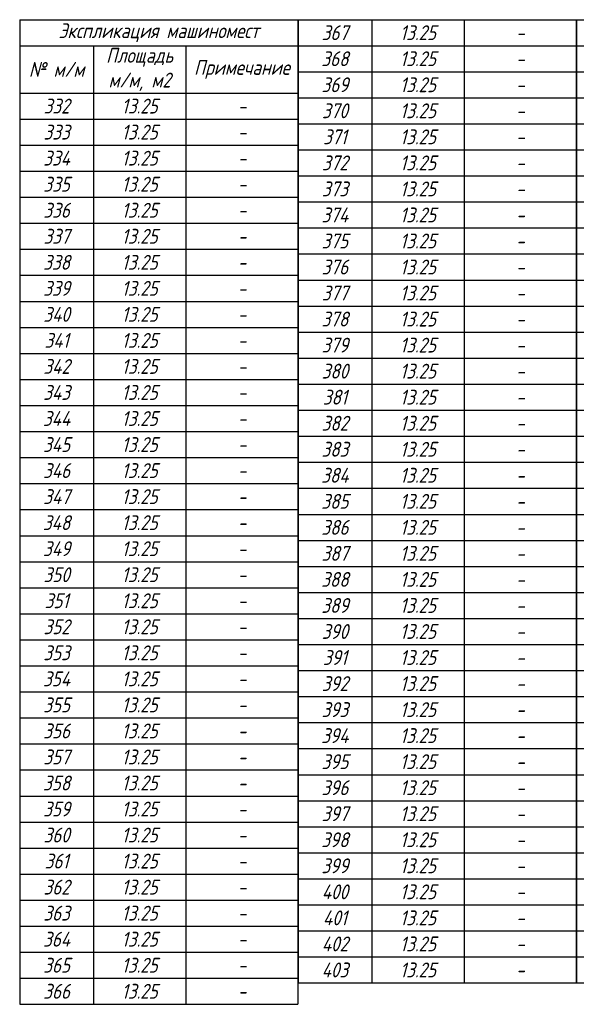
# Model space of a CAD drawing. Header units: millimetres. Extents: x -101680 to 202195, y -83169 to 147969.
# Tile 2 of 256: x -101680 to -90434, y 30836 to 50729. Entities that reach past the tile are written whole.
import ezdxf

# ---------------------------------------------------------------- set-up
doc = ezdxf.new("R2010")
doc.units = ezdxf.units.MM
doc.styles.add('Надписи', font='simplex8.shx', dxfattribs={"width": 0.8, "oblique": 15})

# ---------------------------------------------------------------- blocks, each defined once
blk = doc.blocks.new('*T3370')
at = {"layer": 'Defpoints', "color": 0, "linetype": 'ByBlock', "lineweight": -2, "transparency": 16777216}
for p, q in [((0, 0), (5623, 0)), ((0, 0), (0, -19893)), ((5623, 0), (5623, -19893)), ((5624, 0), (11246, 0)), ((5624, 0), (5624, -19462)), ((7113, 0), (7113, -19462)), ((8980, 0), (8980, -19462)), ((11246, 0), (11246, -19462)), ((11247, 0), (16870, 0)), ((11247, 0), (11247, -19462)), ((12736, 0), (12736, -19462)), ((14604, 0), (14604, -19462)), ((16870, 0), (16870, -19462)), ((16871, 0), (22493, 0)), ((16871, 0), (16871, -19462)), ((18360, 0), (18360, -19462)), ((20227, 0), (20227, -19462)), ((22493, 0), (22493, -19462)), ((22494, 0), (28117, 0)), ((22494, 0), (22494, -19462)), ((23983, 0), (23983, -19462)), ((25851, 0), (25851, -19462)), ((28117, 0), (28117, -19462)), ((28118, 0), (33740, 0)), ((28118, 0), (28118, -19462)), ((29607, 0), (29607, -19462)), ((31474, 0), (31474, -19462)), ((33740, 0), (33740, -19462)), ((33741, 0), (39364, 0)), ((33741, 0), (33741, -19462)), ((35231, 0), (35231, -19462)), ((37098, 0), (37098, -19462)), ((39364, 0), (39364, -19462)), ((39365, 0), (44987, 0)), ((39365, 0), (39365, -18410)), ((40854, 0), (40854, -18410)), ((42722, 0), (42722, -18410)), ((44987, 0), (44987, -18410)), ((0, -526), (5623, -526)), ((1489, -526), (1489, -19893)), ((3357, -526), (3357, -19893)), ((5624, -526), (11246, -526)), ((11247, -526), (16870, -526)), ((16871, -526), (22493, -526)), ((22494, -526), (28117, -526)), ((28118, -526), (33740, -526)), ((33741, -526), (39364, -526)), ((39365, -526), (44987, -526)), ((5624, -1052), (11246, -1052)), ((11247, -1052), (16870, -1052)), ((16871, -1052), (22493, -1052)), ((22494, -1052), (28117, -1052)), ((28118, -1052), (33740, -1052)), ((33741, -1052), (39364, -1052)), ((39365, -1052), (44987, -1052)), ((0, -1483), (5623, -1483)), ((5624, -1578), (11246, -1578)), ((11247, -1578), (16870, -1578)), ((16871, -1578), (22493, -1578)), ((22494, -1578), (28117, -1578)), ((28118, -1578), (33740, -1578)), ((33741, -1578), (39364, -1578)), ((39365, -1578), (44987, -1578)), ((0, -2009), (5623, -2009)), ((5624, -2104), (11246, -2104)), ((11247, -2104), (16870, -2104)), ((16871, -2104), (22493, -2104)), ((22494, -2104), (28117, -2104)), ((28118, -2104), (33740, -2104)), ((33741, -2104), (39364, -2104)), ((39365, -2104), (44987, -2104)), ((0, -2535), (5623, -2535)), ((5624, -2630), (11246, -2630)), ((11247, -2630), (16870, -2630)), ((16871, -2630), (22493, -2630)), ((22494, -2630), (28117, -2630)), ((28118, -2630), (33740, -2630)), ((33741, -2630), (39364, -2630)), ((39365, -2630), (44987, -2630)), ((0, -3061), (5623, -3061)), ((5624, -3156), (11246, -3156)), ((11247, -3156), (16870, -3156)), ((16871, -3156), (22493, -3156)), ((22494, -3156), (28117, -3156)), ((28118, -3156), (33740, -3156)), ((33741, -3156), (39364, -3156)), ((39365, -3156), (44987, -3156)), ((0, -3587), (5623, -3587)), ((5624, -3682), (11246, -3682)), ((11247, -3682), (16870, -3682)), ((16871, -3682), (22493, -3682)), ((22494, -3682), (28117, -3682)), ((28118, -3682), (33740, -3682)), ((33741, -3682), (39364, -3682)), ((39365, -3682), (44987, -3682)), ((0, -4113), (5623, -4113)), ((5624, -4208), (11246, -4208)), ((11247, -4208), (16870, -4208)), ((16871, -4208), (22493, -4208)), ((22494, -4208), (28117, -4208)), ((28118, -4208), (33740, -4208)), ((33741, -4208), (39364, -4208)), ((39365, -4208), (44987, -4208)), ((0, -4639), (5623, -4639)), ((5624, -4734), (11246, -4734)), ((11247, -4734), (16870, -4734)), ((16871, -4734), (22493, -4734)), ((22494, -4734), (28117, -4734)), ((28118, -4734), (33740, -4734)), ((33741, -4734), (39364, -4734)), ((39365, -4734), (44987, -4734)), ((0, -5165), (5623, -5165)), ((5624, -5260), (11246, -5260)), ((11247, -5260), (16870, -5260)), ((16871, -5260), (22493, -5260)), ((22494, -5260), (28117, -5260)), ((28118, -5260), (33740, -5260)), ((33741, -5260), (39364, -5260)), ((39365, -5260), (44987, -5260)), ((0, -5691), (5623, -5691)), ((5624, -5786), (11246, -5786)), ((11247, -5786), (16870, -5786)), ((16871, -5786), (22493, -5786)), ((22494, -5786), (28117, -5786)), ((28118, -5786), (33740, -5786)), ((33741, -5786), (39364, -5786)), ((39365, -5786), (44987, -5786)), ((0, -6217), (5623, -6217)), ((5624, -6312), (11246, -6312)), ((11247, -6312), (16870, -6312)), ((16871, -6312), (22493, -6312)), ((22494, -6312), (28117, -6312)), ((28118, -6312), (33740, -6312)), ((33741, -6312), (39364, -6312)), ((39365, -6312), (44987, -6312)), ((0, -6743), (5623, -6743)), ((5624, -6838), (11246, -6838)), ((11247, -6838), (16870, -6838)), ((16871, -6838), (22493, -6838)), ((22494, -6838), (28117, -6838)), ((28118, -6838), (33740, -6838)), ((33741, -6838), (39364, -6838)), ((39365, -6838), (44987, -6838)), ((0, -7269), (5623, -7269)), ((5624, -7364), (11246, -7364)), ((11247, -7364), (16870, -7364)), ((16871, -7364), (22493, -7364)), ((22494, -7364), (28117, -7364)), ((28118, -7364), (33740, -7364)), ((33741, -7364), (39364, -7364)), ((39365, -7364), (44987, -7364)), ((0, -7795), (5623, -7795)), ((5624, -7890), (11246, -7890)), ((11247, -7890), (16870, -7890)), ((16871, -7890), (22493, -7890)), ((22494, -7890), (28117, -7890)), ((28118, -7890), (33740, -7890)), ((33741, -7890), (39364, -7890)), ((39365, -7890), (44987, -7890)), ((0, -8321), (5623, -8321)), ((5624, -8416), (11246, -8416)), ((11247, -8416), (16870, -8416)), ((16871, -8416), (22493, -8416)), ((22494, -8416), (28117, -8416)), ((28118, -8416), (33740, -8416)), ((33741, -8416), (39364, -8416)), ((39365, -8416), (44987, -8416)), ((0, -8847), (5623, -8847)), ((5624, -8942), (11246, -8942)), ((11247, -8942), (16870, -8942)), ((16871, -8942), (22493, -8942)), ((22494, -8942), (28117, -8942)), ((28118, -8942), (33740, -8942)), ((33741, -8942), (39364, -8942)), ((39365, -8942), (44987, -8942)), ((0, -9373), (5623, -9373)), ((5624, -9468), (11246, -9468)), ((11247, -9468), (16870, -9468)), ((16871, -9468), (22493, -9468)), ((22494, -9468), (28117, -9468)), ((28118, -9468), (33740, -9468)), ((33741, -9468), (39364, -9468)), ((39365, -9468), (44987, -9468)), ((0, -9899), (5623, -9899)), ((5624, -9994), (11246, -9994)), ((11247, -9994), (16870, -9994)), ((16871, -9994), (22493, -9994)), ((22494, -9994), (28117, -9994)), ((28118, -9994), (33740, -9994)), ((33741, -9994), (39364, -9994)), ((39365, -9994), (44987, -9994)), ((0, -10425), (5623, -10425)), ((5624, -10520), (11246, -10520)), ((11247, -10520), (16870, -10520)), ((16871, -10520), (22493, -10520)), ((22494, -10520), (28117, -10520)), ((28118, -10520), (33740, -10520)), ((33741, -10520), (39364, -10520)), ((39365, -10520), (44987, -10520)), ((0, -10951), (5623, -10951)), ((5624, -11046), (11246, -11046)), ((11247, -11046), (16870, -11046)), ((16871, -11046), (22493, -11046)), ((22494, -11046), (28117, -11046)), ((28118, -11046), (33740, -11046)), ((33741, -11046), (39364, -11046)), ((39365, -11046), (44987, -11046)), ((0, -11477), (5623, -11477)), ((5624, -11572), (11246, -11572)), ((11247, -11572), (16870, -11572)), ((16871, -11572), (22493, -11572)), ((22494, -11572), (28117, -11572)), ((28118, -11572), (33740, -11572)), ((33741, -11572), (39364, -11572)), ((39365, -11572), (44987, -11572)), ((0, -12003), (5623, -12003)), ((5624, -12098), (11246, -12098)), ((11247, -12098), (16870, -12098)), ((16871, -12098), (22493, -12098)), ((22494, -12098), (28117, -12098)), ((28118, -12098), (33740, -12098)), ((33741, -12098), (39364, -12098)), ((39365, -12098), (44987, -12098)), ((0, -12529), (5623, -12529)), ((5624, -12624), (11246, -12624)), ((11247, -12624), (16870, -12624)), ((16871, -12624), (22493, -12624)), ((22494, -12624), (28117, -12624)), ((28118, -12624), (33740, -12624)), ((33741, -12624), (39364, -12624)), ((39365, -12624), (44987, -12624)), ((0, -13055), (5623, -13055)), ((5624, -13150), (11246, -13150)), ((11247, -13150), (16870, -13150)), ((16871, -13150), (22493, -13150)), ((22494, -13150), (28117, -13150)), ((28118, -13150), (33740, -13150)), ((33741, -13150), (39364, -13150)), ((39365, -13150), (44987, -13150)), ((0, -13581), (5623, -13581)), ((5624, -13676), (11246, -13676)), ((11247, -13676), (16870, -13676)), ((16871, -13676), (22493, -13676)), ((22494, -13676), (28117, -13676)), ((28118, -13676), (33740, -13676)), ((33741, -13676), (39364, -13676)), ((39365, -13676), (44987, -13676)), ((0, -14107), (5623, -14107)), ((5624, -14202), (11246, -14202)), ((11247, -14202), (16870, -14202)), ((16871, -14202), (22493, -14202)), ((22494, -14202), (28117, -14202)), ((28118, -14202), (33740, -14202)), ((33741, -14202), (39364, -14202)), ((39365, -14202), (44987, -14202)), ((0, -14633), (5623, -14633)), ((5624, -14728), (11246, -14728)), ((11247, -14728), (16870, -14728)), ((16871, -14728), (22493, -14728)), ((22494, -14728), (28117, -14728)), ((28118, -14728), (33740, -14728)), ((33741, -14728), (39364, -14728)), ((39365, -14728), (44987, -14728)), ((0, -15159), (5623, -15159)), ((5624, -15254), (11246, -15254)), ((11247, -15254), (16870, -15254)), ((16871, -15254), (22493, -15254)), ((22494, -15254), (28117, -15254)), ((28118, -15254), (33740, -15254)), ((33741, -15254), (39364, -15254)), ((39365, -15254), (44987, -15254)), ((0, -15685), (5623, -15685)), ((5624, -15780), (11246, -15780)), ((11247, -15780), (16870, -15780)), ((16871, -15780), (22493, -15780)), ((22494, -15780), (28117, -15780)), ((28118, -15780), (33740, -15780)), ((33741, -15780), (39364, -15780)), ((39365, -15780), (44987, -15780)), ((0, -16211), (5623, -16211)), ((5624, -16306), (11246, -16306)), ((11247, -16306), (16870, -16306)), ((16871, -16306), (22493, -16306)), ((22494, -16306), (28117, -16306)), ((28118, -16306), (33740, -16306)), ((33741, -16306), (39364, -16306)), ((39365, -16306), (44987, -16306)), ((0, -16737), (5623, -16737)), ((5624, -16832), (11246, -16832)), ((11247, -16832), (16870, -16832)), ((16871, -16832), (22493, -16832)), ((22494, -16832), (28117, -16832)), ((28118, -16832), (33740, -16832)), ((33741, -16832), (39364, -16832)), ((39365, -16832), (44987, -16832)), ((0, -17263), (5623, -17263)), ((5624, -17358), (11246, -17358)), ((11247, -17358), (16870, -17358)), ((16871, -17358), (22493, -17358)), ((22494, -17358), (28117, -17358)), ((28118, -17358), (33740, -17358)), ((33741, -17358), (39364, -17358)), ((39365, -17358), (44987, -17358)), ((0, -17789), (5623, -17789)), ((5624, -17884), (11246, -17884)), ((11247, -17884), (16870, -17884)), ((16871, -17884), (22493, -17884)), ((22494, -17884), (28117, -17884)), ((28118, -17884), (33740, -17884)), ((33741, -17884), (39364, -17884)), ((39365, -17884), (44987, -17884)), ((0, -18315), (5623, -18315)), ((5624, -18410), (11246, -18410)), ((11247, -18410), (16870, -18410)), ((16871, -18410), (22493, -18410)), ((22494, -18410), (28117, -18410)), ((28118, -18410), (33740, -18410)), ((33741, -18410), (39364, -18410)), ((39365, -18410), (44987, -18410)), ((0, -18841), (5623, -18841)), ((5624, -18936), (11246, -18936)), ((11247, -18936), (16870, -18936)), ((16871, -18936), (22493, -18936)), ((22494, -18936), (28117, -18936)), ((28118, -18936), (33740, -18936)), ((33741, -18936), (39364, -18936)), ((0, -19367), (5623, -19367)), ((5624, -19462), (11246, -19462)), ((11247, -19462), (16870, -19462)), ((16871, -19462), (22493, -19462)), ((22494, -19462), (28117, -19462)), ((28118, -19462), (33740, -19462)), ((33741, -19462), (39364, -19462)), ((0, -19893), (5623, -19893))]:
    blk.add_line(p, q, dxfattribs=at)
at = {"layer": 'Defpoints', "color": 0, "transparency": 16777216, "char_height": 300, "attachment_point": 5, "style": 'Надписи'}
for s, insert, width in [('Экспликация машиномест', (2811, -263), 5622.44), ('367', (6368, -263), 1489.14), ('13.25', (8047, -263), 1867.33), ('404', (11992, -263), 1489.14), ('13.25', (13670, -263), 1867.33), ('441', (17615, -263), 1489.14), ('13.25', (19294, -263), 1867.33), ('478', (23239, -263), 1489.14), ('13.25', (24917, -263), 1867.33), ('515', (28862, -263), 1489.14), ('13.25', (30541, -263), 1867.33), ('552', (34486, -263), 1489.14), ('13.25', (36164, -263), 1867.33), ('589', (40109, -263), 1489.14), ('13.25', (41788, -263), 1867.33), ('-', (10113, -263), 2265.72), ('-', (15737, -263), 2265.72), ('-', (21360, -263), 2265.72), ('-', (26984, -263), 2265.72), ('-', (32607, -263), 2265.72), ('-', (38231, -263), 2265.72), ('-', (43854, -263), 2265.72), ('Площадь м/м, м2', (2423, -1005), 1867.33), ('368', (6368, -789), 1489.14), ('13.25', (8047, -789), 1867.33), ('405', (11992, -789), 1489.14), ('13.25', (13670, -789), 1867.33), ('442', (17615, -789), 1489.14), ('13.25', (19294, -789), 1867.33), ('479', (23239, -789), 1489.14), ('13.25', (24917, -789), 1867.33), ('516', (28862, -789), 1489.14), ('13.25', (30541, -789), 1867.33), ('553', (34486, -789), 1489.14), ('13.25', (36164, -789), 1867.33), ('590', (40109, -789), 1489.14), ('13.25', (41788, -789), 1867.33), ('№ м/м', (745, -1005), 1489.14), ('-', (10113, -789), 2265.72), ('-', (15737, -789), 2265.72), ('-', (21360, -789), 2265.72), ('-', (26984, -789), 2265.72), ('-', (32607, -789), 2265.72), ('-', (38231, -789), 2265.72), ('-', (43854, -789), 2265.72), ('Примечание', (4490, -1005), 2265.72), ('369', (6368, -1315), 1489.14), ('13.25', (8047, -1315), 1867.33), ('406', (11992, -1315), 1489.14), ('13.25', (13670, -1315), 1867.33), ('443', (17615, -1315), 1489.14), ('13.25', (19294, -1315), 1867.33), ('480', (23239, -1315), 1489.14), ('13.25', (24917, -1315), 1867.33), ('517', (28862, -1315), 1489.14), ('13.25', (30541, -1315), 1867.33), ('554', (34486, -1315), 1489.14), ('13.25', (36164, -1315), 1867.33), ('591', (40109, -1315), 1489.14), ('13.25', (41788, -1315), 1867.33), ('-', (10113, -1315), 2265.72), ('-', (15737, -1315), 2265.72), ('-', (21360, -1315), 2265.72), ('-', (26984, -1315), 2265.72), ('-', (32607, -1315), 2265.72), ('-', (38231, -1315), 2265.72), ('-', (43854, -1315), 2265.72), ('332', (745, -1746), 1489.14), ('13.25', (2423, -1746), 1867.33), ('-', (4490, -1746), 2265.72), ('370', (6368, -1841), 1489.14), ('13.25', (8047, -1841), 1867.33), ('407', (11992, -1841), 1489.14), ('13.25', (13670, -1841), 1867.33), ('444', (17615, -1841), 1489.14), ('13.25', (19294, -1841), 1867.33), ('481', (23239, -1841), 1489.14), ('13.25', (24917, -1841), 1867.33), ('518', (28862, -1841), 1489.14), ('13.25', (30541, -1841), 1867.33), ('555', (34486, -1841), 1489.14), ('13.25', (36164, -1841), 1867.33), ('592', (40109, -1841), 1489.14), ('13.25', (41788, -1841), 1867.33), ('-', (10113, -1841), 2265.72), ('-', (15737, -1841), 2265.72), ('-', (21360, -1841), 2265.72), ('-', (26984, -1841), 2265.72), ('-', (32607, -1841), 2265.72), ('-', (38231, -1841), 2265.72), ('-', (43854, -1841), 2265.72), ('333', (745, -2272), 1489.14), ('13.25', (2423, -2272), 1867.33), ('371', (6368, -2367), 1489.14), ('13.25', (8047, -2367), 1867.33), ('408', (11992, -2367), 1489.14), ('13.25', (13670, -2367), 1867.33), ('445', (17615, -2367), 1489.14), ('13.25', (19294, -2367), 1867.33), ('482', (23239, -2367), 1489.14), ('13.25', (24917, -2367), 1867.33), ('519', (28862, -2367), 1489.14), ('13.25', (30541, -2367), 1867.33), ('556', (34486, -2367), 1489.14), ('13.25', (36164, -2367), 1867.33), ('593', (40109, -2367), 1489.14), ('13.25', (41788, -2367), 1867.33), ('-', (4490, -2272), 2265.72), ('-', (10113, -2367), 2265.72), ('-', (15737, -2367), 2265.72), ('-', (21360, -2367), 2265.72), ('-', (26984, -2367), 2265.72), ('-', (32607, -2367), 2265.72), ('-', (38231, -2367), 2265.72), ('-', (43854, -2367), 2265.72), ('334', (745, -2798), 1489.14), ('13.25', (2423, -2798), 1867.33), ('-', (4490, -2798), 2265.72), ('372', (6368, -2893), 1489.14), ('13.25', (8047, -2893), 1867.33), ('409', (11992, -2893), 1489.14), ('13.25', (13670, -2893), 1867.33), ('446', (17615, -2893), 1489.14), ('13.25', (19294, -2893), 1867.33), ('483', (23239, -2893), 1489.14), ('13.25', (24917, -2893), 1867.33), ('520', (28862, -2893), 1489.14), ('13.25', (30541, -2893), 1867.33), ('557', (34486, -2893), 1489.14), ('13.25', (36164, -2893), 1867.33), ('594', (40109, -2893), 1489.14), ('13.25', (41788, -2893), 1867.33), ('-', (10113, -2893), 2265.72), ('-', (15737, -2893), 2265.72), ('-', (21360, -2893), 2265.72), ('-', (26984, -2893), 2265.72), ('-', (32607, -2893), 2265.72), ('-', (38231, -2893), 2265.72), ('-', (43854, -2893), 2265.72), ('335', (745, -3324), 1489.14), ('13.25', (2423, -3324), 1867.33), ('-', (4490, -3324), 2265.72), ('373', (6368, -3419), 1489.14), ('13.25', (8047, -3419), 1867.33), ('410', (11992, -3419), 1489.14), ('13.25', (13670, -3419), 1867.33), ('447', (17615, -3419), 1489.14), ('13.25', (19294, -3419), 1867.33), ('484', (23239, -3419), 1489.14), ('13.25', (24917, -3419), 1867.33), ('521', (28862, -3419), 1489.14), ('13.25', (30541, -3419), 1867.33), ('558', (34486, -3419), 1489.14), ('13.25', (36164, -3419), 1867.33), ('595', (40109, -3419), 1489.14), ('13.25', (41788, -3419), 1867.33), ('-', (10113, -3419), 2265.72), ('-', (15737, -3419), 2265.72), ('-', (21360, -3419), 2265.72), ('-', (26984, -3419), 2265.72), ('-', (32607, -3419), 2265.72), ('-', (38231, -3419), 2265.72), ('-', (43854, -3419), 2265.72), ('336', (745, -3850), 1489.14), ('13.25', (2423, -3850), 1867.33), ('374', (6368, -3945), 1489.14), ('13.25', (8047, -3945), 1867.33), ('411', (11992, -3945), 1489.14), ('13.25', (13670, -3945), 1867.33), ('448', (17615, -3945), 1489.14), ('13.25', (19294, -3945), 1867.33), ('485', (23239, -3945), 1489.14), ('13.25', (24917, -3945), 1867.33), ('522', (28862, -3945), 1489.14), ('13.25', (30541, -3945), 1867.33), ('559', (34486, -3945), 1489.14), ('13.25', (36164, -3945), 1867.33), ('596', (40109, -3945), 1489.14), ('13.25', (41788, -3945), 1867.33), ('-', (4490, -3850), 2265.72), ('-', (10113, -3945), 2265.72), ('-', (15737, -3945), 2265.72), ('-', (21360, -3945), 2265.72), ('-', (26984, -3945), 2265.72), ('-', (32607, -3945), 2265.72), ('-', (38231, -3945), 2265.72), ('-', (43854, -3945), 2265.72), ('337', (745, -4376), 1489.14), ('13.25', (2423, -4376), 1867.33), ('-', (4490, -4376), 2265.72), ('375', (6368, -4471), 1489.14), ('13.25', (8047, -4471), 1867.33), ('412', (11992, -4471), 1489.14), ('13.25', (13670, -4471), 1867.33), ('449', (17615, -4471), 1489.14), ('13.25', (19294, -4471), 1867.33), ('486', (23239, -4471), 1489.14), ('13.25', (24917, -4471), 1867.33), ('523', (28862, -4471), 1489.14), ('13.25', (30541, -4471), 1867.33), ('560', (34486, -4471), 1489.14), ('13.25', (36164, -4471), 1867.33), ('597', (40109, -4471), 1489.14), ('13.25', (41788, -4471), 1867.33), ('-', (10113, -4471), 2265.72), ('-', (15737, -4471), 2265.72), ('-', (21360, -4471), 2265.72), ('-', (26984, -4471), 2265.72), ('-', (32607, -4471), 2265.72), ('-', (38231, -4471), 2265.72), ('-', (43854, -4471), 2265.72), ('338', (745, -4902), 1489.14), ('13.25', (2423, -4902), 1867.33), ('-', (4490, -4902), 2265.72), ('376', (6368, -4997), 1489.14), ('13.25', (8047, -4997), 1867.33), ('413', (11992, -4997), 1489.14), ('13.25', (13670, -4997), 1867.33), ('450', (17615, -4997), 1489.14), ('13.25', (19294, -4997), 1867.33), ('487', (23239, -4997), 1489.14), ('13.25', (24917, -4997), 1867.33), ('524', (28862, -4997), 1489.14), ('13.25', (30541, -4997), 1867.33), ('561', (34486, -4997), 1489.14), ('13.25', (36164, -4997), 1867.33), ('598', (40109, -4997), 1489.14), ('13.25', (41788, -4997), 1867.33), ('-', (10113, -4997), 2265.72), ('-', (15737, -4997), 2265.72), ('-', (21360, -4997), 2265.72), ('-', (26984, -4997), 2265.72), ('-', (32607, -4997), 2265.72), ('-', (38231, -4997), 2265.72), ('-', (43854, -4997), 2265.72), ('339', (745, -5428), 1489.14), ('13.25', (2423, -5428), 1867.33), ('377', (6368, -5523), 1489.14), ('13.25', (8047, -5523), 1867.33), ('414', (11992, -5523), 1489.14), ('13.25', (13670, -5523), 1867.33), ('451', (17615, -5523), 1489.14), ('13.25', (19294, -5523), 1867.33), ('488', (23239, -5523), 1489.14), ('13.25', (24917, -5523), 1867.33), ('525', (28862, -5523), 1489.14), ('13.25', (30541, -5523), 1867.33), ('562', (34486, -5523), 1489.14), ('13.25', (36164, -5523), 1867.33), ('599', (40109, -5523), 1489.14), ('13.25', (41788, -5523), 1867.33), ('-', (4490, -5428), 2265.72), ('-', (10113, -5523), 2265.72), ('-', (15737, -5523), 2265.72), ('-', (21360, -5523), 2265.72), ('-', (26984, -5523), 2265.72), ('-', (32607, -5523), 2265.72), ('-', (38231, -5523), 2265.72), ('-', (43854, -5523), 2265.72), ('340', (745, -5954), 1489.14), ('13.25', (2423, -5954), 1867.33), ('-', (4490, -5954), 2265.72), ('378', (6368, -6049), 1489.14), ('13.25', (8047, -6049), 1867.33), ('415', (11992, -6049), 1489.14), ('13.25', (13670, -6049), 1867.33), ('452', (17615, -6049), 1489.14), ('13.25', (19294, -6049), 1867.33), ('489', (23239, -6049), 1489.14), ('13.25', (24917, -6049), 1867.33), ('526', (28862, -6049), 1489.14), ('13.25', (30541, -6049), 1867.33), ('563', (34486, -6049), 1489.14), ('13.25', (36164, -6049), 1867.33), ('600', (40109, -6049), 1489.14), ('13.25', (41788, -6049), 1867.33), ('-', (10113, -6049), 2265.72), ('-', (15737, -6049), 2265.72), ('-', (21360, -6049), 2265.72), ('-', (26984, -6049), 2265.72), ('-', (32607, -6049), 2265.72), ('-', (38231, -6049), 2265.72), ('-', (43854, -6049), 2265.72), ('341', (745, -6480), 1489.14), ('13.25', (2423, -6480), 1867.33), ('-', (4490, -6480), 2265.72), ('379', (6368, -6575), 1489.14), ('13.25', (8047, -6575), 1867.33), ('-', (10113, -6575), 2265.72), ('416', (11992, -6575), 1489.14), ('13.25', (13670, -6575), 1867.33), ('-', (15737, -6575), 2265.72), ('453', (17615, -6575), 1489.14), ('13.25', (19294, -6575), 1867.33), ('-', (21360, -6575), 2265.72), ('490', (23239, -6575), 1489.14), ('13.25', (24917, -6575), 1867.33), ('-', (26984, -6575), 2265.72), ('527', (28862, -6575), 1489.14), ('13.25', (30541, -6575), 1867.33), ('-', (32607, -6575), 2265.72), ('564', (34486, -6575), 1489.14), ('13.25', (36164, -6575), 1867.33), ('-', (38231, -6575), 2265.72), ('601', (40109, -6575), 1489.14), ('13.25', (41788, -6575), 1867.33), ('-', (43854, -6575), 2265.72), ('342', (745, -7006), 1489.14), ('13.25', (2423, -7006), 1867.33), ('380', (6368, -7101), 1489.14), ('13.25', (8047, -7101), 1867.33), ('417', (11992, -7101), 1489.14), ('13.25', (13670, -7101), 1867.33), ('454', (17615, -7101), 1489.14), ('13.25', (19294, -7101), 1867.33), ('491', (23239, -7101), 1489.14), ('13.25', (24917, -7101), 1867.33), ('528', (28862, -7101), 1489.14), ('13.25', (30541, -7101), 1867.33), ('565', (34486, -7101), 1489.14), ('13.25', (36164, -7101), 1867.33), ('602', (40109, -7101), 1489.14), ('13.25', (41788, -7101), 1867.33), ('-', (4490, -7006), 2265.72), ('-', (10113, -7101), 2265.72), ('-', (15737, -7101), 2265.72), ('-', (21360, -7101), 2265.72), ('-', (26984, -7101), 2265.72), ('-', (32607, -7101), 2265.72), ('-', (38231, -7101), 2265.72), ('-', (43854, -7101), 2265.72), ('343', (745, -7532), 1489.14), ('13.25', (2423, -7532), 1867.33), ('-', (4490, -7532), 2265.72), ('381', (6368, -7627), 1489.14), ('13.25', (8047, -7627), 1867.33), ('418', (11992, -7627), 1489.14), ('13.25', (13670, -7627), 1867.33), ('455', (17615, -7627), 1489.14), ('13.25', (19294, -7627), 1867.33), ('492', (23239, -7627), 1489.14), ('13.25', (24917, -7627), 1867.33), ('529', (28862, -7627), 1489.14), ('13.25', (30541, -7627), 1867.33), ('566', (34486, -7627), 1489.14), ('13.25', (36164, -7627), 1867.33), ('603', (40109, -7627), 1489.14), ('13.25', (41788, -7627), 1867.33), ('-', (10113, -7627), 2265.72), ('-', (15737, -7627), 2265.72), ('-', (21360, -7627), 2265.72), ('-', (26984, -7627), 2265.72), ('-', (32607, -7627), 2265.72), ('-', (38231, -7627), 2265.72), ('-', (43854, -7627), 2265.72), ('344', (745, -8058), 1489.14), ('13.25', (2423, -8058), 1867.33), ('-', (4490, -8058), 2265.72), ('382', (6368, -8153), 1489.14), ('13.25', (8047, -8153), 1867.33), ('-', (10113, -8153), 2265.72), ('419', (11992, -8153), 1489.14), ('13.25', (13670, -8153), 1867.33), ('-', (15737, -8153), 2265.72), ('456', (17615, -8153), 1489.14), ('13.25', (19294, -8153), 1867.33), ('-', (21360, -8153), 2265.72), ('493', (23239, -8153), 1489.14), ('13.25', (24917, -8153), 1867.33), ('-', (26984, -8153), 2265.72), ('530', (28862, -8153), 1489.14), ('13.25', (30541, -8153), 1867.33), ('-', (32607, -8153), 2265.72), ('567', (34486, -8153), 1489.14), ('13.25', (36164, -8153), 1867.33), ('-', (38231, -8153), 2265.72), ('604', (40109, -8153), 1489.14), ('13.25', (41788, -8153), 1867.33), ('-', (43854, -8153), 2265.72), ('345', (745, -8584), 1489.14), ('13.25', (2423, -8584), 1867.33), ('383', (6368, -8679), 1489.14), ('13.25', (8047, -8679), 1867.33), ('420', (11992, -8679), 1489.14), ('13.25', (13670, -8679), 1867.33), ('457', (17615, -8679), 1489.14), ('13.25', (19294, -8679), 1867.33), ('494', (23239, -8679), 1489.14), ('13.25', (24917, -8679), 1867.33), ('531', (28862, -8679), 1489.14), ('13.25', (30541, -8679), 1867.33), ('568', (34486, -8679), 1489.14), ('13.25', (36164, -8679), 1867.33), ('605', (40109, -8679), 1489.14), ('13.25', (41788, -8679), 1867.33), ('-', (4490, -8584), 2265.72), ('-', (10113, -8679), 2265.72), ('-', (15737, -8679), 2265.72), ('-', (21360, -8679), 2265.72), ('-', (26984, -8679), 2265.72), ('-', (32607, -8679), 2265.72), ('-', (38231, -8679), 2265.72), ('-', (43854, -8679), 2265.72), ('346', (745, -9110), 1489.14), ('13.25', (2423, -9110), 1867.33), ('-', (4490, -9110), 2265.72), ('384', (6368, -9205), 1489.14), ('13.25', (8047, -9205), 1867.33), ('421', (11992, -9205), 1489.14), ('13.25', (13670, -9205), 1867.33), ('458', (17615, -9205), 1489.14), ('13.25', (19294, -9205), 1867.33), ('495', (23239, -9205), 1489.14), ('13.25', (24917, -9205), 1867.33), ('532', (28862, -9205), 1489.14), ('13.25', (30541, -9205), 1867.33), ('569', (34486, -9205), 1489.14), ('13.25', (36164, -9205), 1867.33), ('606', (40109, -9205), 1489.14), ('13.25', (41788, -9205), 1867.33), ('-', (10113, -9205), 2265.72), ('-', (15737, -9205), 2265.72), ('-', (21360, -9205), 2265.72), ('-', (26984, -9205), 2265.72), ('-', (32607, -9205), 2265.72), ('-', (38231, -9205), 2265.72), ('-', (43854, -9205), 2265.72), ('347', (745, -9636), 1489.14), ('13.25', (2423, -9636), 1867.33), ('385', (6368, -9731), 1489.14), ('13.25', (8047, -9731), 1867.33), ('422', (11992, -9731), 1489.14), ('13.25', (13670, -9731), 1867.33), ('459', (17615, -9731), 1489.14), ('13.25', (19294, -9731), 1867.33), ('496', (23239, -9731), 1489.14), ('13.25', (24917, -9731), 1867.33), ('533', (28862, -9731), 1489.14), ('13.25', (30541, -9731), 1867.33), ('570', (34486, -9731), 1489.14), ('13.25', (36164, -9731), 1867.33), ('607', (40109, -9731), 1489.14), ('13.25', (41788, -9731), 1867.33), ('-', (4490, -9636), 2265.72), ('-', (10113, -9731), 2265.72), ('-', (15737, -9731), 2265.72), ('-', (21360, -9731), 2265.72), ('-', (26984, -9731), 2265.72), ('-', (32607, -9731), 2265.72), ('-', (38231, -9731), 2265.72), ('-', (43854, -9731), 2265.72), ('348', (745, -10162), 1489.14), ('13.25', (2423, -10162), 1867.33), ('-', (4490, -10162), 2265.72), ('386', (6368, -10257), 1489.14), ('13.25', (8047, -10257), 1867.33), ('423', (11992, -10257), 1489.14), ('13.25', (13670, -10257), 1867.33), ('460', (17615, -10257), 1489.14), ('13.25', (19294, -10257), 1867.33), ('497', (23239, -10257), 1489.14), ('13.25', (24917, -10257), 1867.33), ('534', (28862, -10257), 1489.14), ('13.25', (30541, -10257), 1867.33), ('571', (34486, -10257), 1489.14), ('13.25', (36164, -10257), 1867.33), ('608', (40109, -10257), 1489.14), ('13.25', (41788, -10257), 1867.33), ('-', (10113, -10257), 2265.72), ('-', (15737, -10257), 2265.72), ('-', (21360, -10257), 2265.72), ('-', (26984, -10257), 2265.72), ('-', (32607, -10257), 2265.72), ('-', (38231, -10257), 2265.72), ('-', (43854, -10257), 2265.72), ('349', (745, -10688), 1489.14), ('13.25', (2423, -10688), 1867.33), ('-', (4490, -10688), 2265.72), ('387', (6368, -10783), 1489.14), ('13.25', (8047, -10783), 1867.33), ('424', (11992, -10783), 1489.14), ('13.25', (13670, -10783), 1867.33), ('461', (17615, -10783), 1489.14), ('13.25', (19294, -10783), 1867.33), ('498', (23239, -10783), 1489.14), ('13.25', (24917, -10783), 1867.33), ('535', (28862, -10783), 1489.14), ('13.25', (30541, -10783), 1867.33), ('572', (34486, -10783), 1489.14), ('13.25', (36164, -10783), 1867.33), ('609', (40109, -10783), 1489.14), ('13.25', (41788, -10783), 1867.33), ('-', (10113, -10783), 2265.72), ('-', (15737, -10783), 2265.72), ('-', (21360, -10783), 2265.72), ('-', (26984, -10783), 2265.72), ('-', (32607, -10783), 2265.72), ('-', (38231, -10783), 2265.72), ('-', (43854, -10783), 2265.72), ('350', (745, -11214), 1489.14), ('13.25', (2423, -11214), 1867.33), ('388', (6368, -11309), 1489.14), ('13.25', (8047, -11309), 1867.33), ('425', (11992, -11309), 1489.14), ('13.25', (13670, -11309), 1867.33), ('462', (17615, -11309), 1489.14), ('13.25', (19294, -11309), 1867.33), ('499', (23239, -11309), 1489.14), ('13.25', (24917, -11309), 1867.33), ('536', (28862, -11309), 1489.14), ('13.25', (30541, -11309), 1867.33), ('573', (34486, -11309), 1489.14), ('13.25', (36164, -11309), 1867.33), ('610', (40109, -11309), 1489.14), ('13.25', (41788, -11309), 1867.33), ('-', (4490, -11214), 2265.72), ('-', (10113, -11309), 2265.72), ('-', (15737, -11309), 2265.72), ('-', (21360, -11309), 2265.72), ('-', (26984, -11309), 2265.72), ('-', (32607, -11309), 2265.72), ('-', (38231, -11309), 2265.72), ('-', (43854, -11309), 2265.72), ('351', (745, -11740), 1489.14), ('13.25', (2423, -11740), 1867.33), ('-', (4490, -11740), 2265.72), ('389', (6368, -11835), 1489.14), ('13.25', (8047, -11835), 1867.33), ('426', (11992, -11835), 1489.14), ('13.25', (13670, -11835), 1867.33), ('463', (17615, -11835), 1489.14), ('13.25', (19294, -11835), 1867.33), ('500', (23239, -11835), 1489.14), ('13.25', (24917, -11835), 1867.33), ('537', (28862, -11835), 1489.14), ('13.25', (30541, -11835), 1867.33), ('574', (34486, -11835), 1489.14), ('13.25', (36164, -11835), 1867.33), ('611', (40109, -11835), 1489.14), ('13.25', (41788, -11835), 1867.33), ('-', (10113, -11835), 2265.72), ('-', (15737, -11835), 2265.72), ('-', (21360, -11835), 2265.72), ('-', (26984, -11835), 2265.72), ('-', (32607, -11835), 2265.72), ('-', (38231, -11835), 2265.72), ('-', (43854, -11835), 2265.72), ('352', (745, -12266), 1489.14), ('13.25', (2423, -12266), 1867.33), ('-', (4490, -12266), 2265.72), ('390', (6368, -12361), 1489.14), ('13.25', (8047, -12361), 1867.33), ('427', (11992, -12361), 1489.14), ('13.25', (13670, -12361), 1867.33), ('464', (17615, -12361), 1489.14), ('13.25', (19294, -12361), 1867.33), ('501', (23239, -12361), 1489.14), ('13.25', (24917, -12361), 1867.33), ('538', (28862, -12361), 1489.14), ('13.25', (30541, -12361), 1867.33), ('575', (34486, -12361), 1489.14), ('13.25', (36164, -12361), 1867.33), ('612', (40109, -12361), 1489.14), ('13.25', (41788, -12361), 1867.33), ('-', (10113, -12361), 2265.72), ('-', (15737, -12361), 2265.72), ('-', (21360, -12361), 2265.72), ('-', (26984, -12361), 2265.72), ('-', (32607, -12361), 2265.72), ('-', (38231, -12361), 2265.72), ('-', (43854, -12361), 2265.72), ('353', (745, -12792), 1489.14), ('13.25', (2423, -12792), 1867.33), ('391', (6368, -12887), 1489.14), ('13.25', (8047, -12887), 1867.33), ('428', (11992, -12887), 1489.14), ('13.25', (13670, -12887), 1867.33), ('465', (17615, -12887), 1489.14), ('13.25', (19294, -12887), 1867.33), ('502', (23239, -12887), 1489.14), ('13.25', (24917, -12887), 1867.33), ('539', (28862, -12887), 1489.14), ('13.25', (30541, -12887), 1867.33), ('576', (34486, -12887), 1489.14), ('13.25', (36164, -12887), 1867.33), ('613', (40109, -12887), 1489.14), ('13.25', (41788, -12887), 1867.33), ('-', (4490, -12792), 2265.72), ('-', (10113, -12887), 2265.72), ('-', (15737, -12887), 2265.72), ('-', (21360, -12887), 2265.72), ('-', (26984, -12887), 2265.72), ('-', (32607, -12887), 2265.72), ('-', (38231, -12887), 2265.72), ('-', (43854, -12887), 2265.72), ('354', (745, -13318), 1489.14), ('13.25', (2423, -13318), 1867.33), ('-', (4490, -13318), 2265.72), ('392', (6368, -13413), 1489.14), ('13.25', (8047, -13413), 1867.33), ('429', (11992, -13413), 1489.14), ('13.25', (13670, -13413), 1867.33), ('466', (17615, -13413), 1489.14), ('13.25', (19294, -13413), 1867.33), ('503', (23239, -13413), 1489.14), ('13.25', (24917, -13413), 1867.33), ('540', (28862, -13413), 1489.14), ('13.25', (30541, -13413), 1867.33), ('577', (34486, -13413), 1489.14), ('13.25', (36164, -13413), 1867.33), ('614', (40109, -13413), 1489.14), ('13.25', (41788, -13413), 1867.33), ('-', (10113, -13413), 2265.72), ('-', (15737, -13413), 2265.72), ('-', (21360, -13413), 2265.72), ('-', (26984, -13413), 2265.72), ('-', (32607, -13413), 2265.72), ('-', (38231, -13413), 2265.72), ('-', (43854, -13413), 2265.72), ('355', (745, -13844), 1489.14), ('13.25', (2423, -13844), 1867.33), ('-', (4490, -13844), 2265.72), ('393', (6368, -13939), 1489.14), ('13.25', (8047, -13939), 1867.33), ('-', (10113, -13939), 2265.72), ('430', (11992, -13939), 1489.14), ('13.25', (13670, -13939), 1867.33), ('-', (15737, -13939), 2265.72), ('467', (17615, -13939), 1489.14), ('13.25', (19294, -13939), 1867.33), ('-', (21360, -13939), 2265.72), ('504', (23239, -13939), 1489.14), ('13.25', (24917, -13939), 1867.33), ('-', (26984, -13939), 2265.72), ('541', (28862, -13939), 1489.14), ('13.25', (30541, -13939), 1867.33), ('-', (32607, -13939), 2265.72), ('578', (34486, -13939), 1489.14), ('13.25', (36164, -13939), 1867.33), ('-', (38231, -13939), 2265.72), ('615', (40109, -13939), 1489.14), ('13.25', (41788, -13939), 1867.33), ('-', (43854, -13939), 2265.72), ('356', (745, -14370), 1489.14), ('13.25', (2423, -14370), 1867.33), ('394', (6368, -14465), 1489.14), ('13.25', (8047, -14465), 1867.33), ('431', (11992, -14465), 1489.14), ('13.25', (13670, -14465), 1867.33), ('468', (17615, -14465), 1489.14), ('13.25', (19294, -14465), 1867.33), ('505', (23239, -14465), 1489.14), ('13.25', (24917, -14465), 1867.33), ('542', (28862, -14465), 1489.14), ('13.25', (30541, -14465), 1867.33), ('579', (34486, -14465), 1489.14), ('13.25', (36164, -14465), 1867.33), ('616', (40109, -14465), 1489.14), ('13.25', (41788, -14465), 1867.33), ('-', (4490, -14370), 2265.72), ('-', (10113, -14465), 2265.72), ('-', (15737, -14465), 2265.72), ('-', (21360, -14465), 2265.72), ('-', (26984, -14465), 2265.72), ('-', (32607, -14465), 2265.72), ('-', (38231, -14465), 2265.72), ('-', (43854, -14465), 2265.72), ('357', (745, -14896), 1489.14), ('13.25', (2423, -14896), 1867.33), ('-', (4490, -14896), 2265.72), ('395', (6368, -14991), 1489.14), ('13.25', (8047, -14991), 1867.33), ('432', (11992, -14991), 1489.14), ('13.25', (13670, -14991), 1867.33), ('469', (17615, -14991), 1489.14), ('13.25', (19294, -14991), 1867.33), ('506', (23239, -14991), 1489.14), ('13.25', (24917, -14991), 1867.33), ('543', (28862, -14991), 1489.14), ('13.25', (30541, -14991), 1867.33), ('580', (34486, -14991), 1489.14), ('18.00', (36164, -14991), 1867.33), ('617', (40109, -14991), 1489.14), ('13.25', (41788, -14991), 1867.33), ('-', (10113, -14991), 2265.72), ('-', (15737, -14991), 2265.72), ('-', (21360, -14991), 2265.72), ('-', (26984, -14991), 2265.72), ('-', (32607, -14991), 2265.72), ('-', (38231, -14991), 2265.72), ('-', (43854, -14991), 2265.72), ('358', (745, -15422), 1489.14), ('13.25', (2423, -15422), 1867.33), ('-', (4490, -15422), 2265.72), ('396', (6368, -15517), 1489.14), ('13.25', (8047, -15517), 1867.33), ('-', (10113, -15517), 2265.72), ('433', (11992, -15517), 1489.14), ('13.25', (13670, -15517), 1867.33), ('-', (15737, -15517), 2265.72), ('470', (17615, -15517), 1489.14), ('13.25', (19294, -15517), 1867.33), ('-', (21360, -15517), 2265.72), ('507', (23239, -15517), 1489.14), ('13.25', (24917, -15517), 1867.33), ('-', (26984, -15517), 2265.72), ('544', (28862, -15517), 1489.14), ('13.25', (30541, -15517), 1867.33), ('-', (32607, -15517), 2265.72), ('581', (34486, -15517), 1489.14), ('18.00', (36164, -15517), 1867.33), ('-', (38231, -15517), 2265.72), ('618', (40109, -15517), 1489.14), ('13.25', (41788, -15517), 1867.33), ('-', (43854, -15517), 2265.72), ('359', (745, -15948), 1489.14), ('13.25', (2423, -15948), 1867.33), ('397', (6368, -16043), 1489.14), ('13.25', (8047, -16043), 1867.33), ('434', (11992, -16043), 1489.14), ('13.25', (13670, -16043), 1867.33), ('471', (17615, -16043), 1489.14), ('13.25', (19294, -16043), 1867.33), ('508', (23239, -16043), 1489.14), ('13.25', (24917, -16043), 1867.33), ('545', (28862, -16043), 1489.14), ('13.25', (30541, -16043), 1867.33), ('582', (34486, -16043), 1489.14), ('13.25', (36164, -16043), 1867.33), ('619', (40109, -16043), 1489.14), ('13.25', (41788, -16043), 1867.33), ('-', (4490, -15948), 2265.72), ('-', (10113, -16043), 2265.72), ('-', (15737, -16043), 2265.72), ('-', (21360, -16043), 2265.72), ('-', (26984, -16043), 2265.72), ('-', (32607, -16043), 2265.72), ('-', (38231, -16043), 2265.72), ('-', (43854, -16043), 2265.72), ('360', (745, -16474), 1489.14), ('13.25', (2423, -16474), 1867.33), ('-', (4490, -16474), 2265.72), ('398', (6368, -16569), 1489.14), ('13.25', (8047, -16569), 1867.33), ('435', (11992, -16569), 1489.14), ('13.25', (13670, -16569), 1867.33), ('472', (17615, -16569), 1489.14), ('13.25', (19294, -16569), 1867.33), ('509', (23239, -16569), 1489.14), ('13.25', (24917, -16569), 1867.33), ('546', (28862, -16569), 1489.14), ('13.25', (30541, -16569), 1867.33), ('583', (34486, -16569), 1489.14), ('13.25', (36164, -16569), 1867.33), ('620', (40109, -16569), 1489.14), ('13.25', (41788, -16569), 1867.33), ('-', (10113, -16569), 2265.72), ('-', (15737, -16569), 2265.72), ('-', (21360, -16569), 2265.72), ('-', (26984, -16569), 2265.72), ('-', (32607, -16569), 2265.72), ('-', (38231, -16569), 2265.72), ('-', (43854, -16569), 2265.72), ('361', (745, -17000), 1489.14), ('13.25', (2423, -17000), 1867.33), ('399', (6368, -17095), 1489.14), ('13.25', (8047, -17095), 1867.33), ('436', (11992, -17095), 1489.14), ('13.25', (13670, -17095), 1867.33), ('473', (17615, -17095), 1489.14), ('13.25', (19294, -17095), 1867.33), ('510', (23239, -17095), 1489.14), ('13.25', (24917, -17095), 1867.33), ('547', (28862, -17095), 1489.14), ('13.25', (30541, -17095), 1867.33), ('584', (34486, -17095), 1489.14), ('13.25', (36164, -17095), 1867.33), ('621', (40109, -17095), 1489.14), ('13.25', (41788, -17095), 1867.33), ('-', (4490, -17000), 2265.72), ('-', (10113, -17095), 2265.72), ('-', (15737, -17095), 2265.72), ('-', (21360, -17095), 2265.72), ('-', (26984, -17095), 2265.72), ('-', (32607, -17095), 2265.72), ('-', (38231, -17095), 2265.72), ('-', (43854, -17095), 2265.72), ('362', (745, -17526), 1489.14), ('13.25', (2423, -17526), 1867.33), ('400', (6368, -17621), 1489.14), ('13.25', (8047, -17621), 1867.33), ('437', (11992, -17621), 1489.14), ('13.25', (13670, -17621), 1867.33), ('474', (17615, -17621), 1489.14), ('13.25', (19294, -17621), 1867.33), ('511', (23239, -17621), 1489.14), ('13.25', (24917, -17621), 1867.33), ('548', (28862, -17621), 1489.14), ('13.25', (30541, -17621), 1867.33), ('585', (34486, -17621), 1489.14), ('13.25', (36164, -17621), 1867.33), ('622', (40109, -17621), 1489.14), ('13.25', (41788, -17621), 1867.33), ('-', (4490, -17526), 2265.72), ('-', (10113, -17621), 2265.72), ('-', (15737, -17621), 2265.72), ('-', (21360, -17621), 2265.72), ('-', (26984, -17621), 2265.72), ('-', (32607, -17621), 2265.72), ('-', (38231, -17621), 2265.72), ('-', (43854, -17621), 2265.72), ('363', (745, -18052), 1489.14), ('13.25', (2423, -18052), 1867.33), ('-', (4490, -18052), 2265.72), ('401', (6368, -18147), 1489.14), ('13.25', (8047, -18147), 1867.33), ('438', (11992, -18147), 1489.14), ('13.25', (13670, -18147), 1867.33), ('475', (17615, -18147), 1489.14), ('13.25', (19294, -18147), 1867.33), ('512', (23239, -18147), 1489.14), ('13.25', (24917, -18147), 1867.33), ('549', (28862, -18147), 1489.14), ('13.25', (30541, -18147), 1867.33), ('586', (34486, -18147), 1489.14), ('13.25', (36164, -18147), 1867.33), ('623', (40109, -18147), 1489.14), ('13.25', (41788, -18147), 1867.33), ('-', (10113, -18147), 2265.72), ('-', (15737, -18147), 2265.72), ('-', (21360, -18147), 2265.72), ('-', (26984, -18147), 2265.72), ('-', (32607, -18147), 2265.72), ('-', (38231, -18147), 2265.72), ('-', (43854, -18147), 2265.72), ('364', (745, -18578), 1489.14), ('13.25', (2423, -18578), 1867.33), ('402', (6368, -18673), 1489.14), ('13.25', (8047, -18673), 1867.33), ('439', (11992, -18673), 1489.14), ('13.25', (13670, -18673), 1867.33), ('476', (17615, -18673), 1489.14), ('13.25', (19294, -18673), 1867.33), ('513', (23239, -18673), 1489.14), ('13.25', (24917, -18673), 1867.33), ('550', (28862, -18673), 1489.14), ('13.25', (30541, -18673), 1867.33), ('587', (34486, -18673), 1489.14), ('13.25', (36164, -18673), 1867.33), ('-', (4490, -18578), 2265.72), ('-', (10113, -18673), 2265.72), ('-', (15737, -18673), 2265.72), ('-', (21360, -18673), 2265.72), ('-', (26984, -18673), 2265.72), ('-', (32607, -18673), 2265.72), ('-', (38231, -18673), 2265.72), ('365', (745, -19104), 1489.14), ('13.25', (2423, -19104), 1867.33), ('-', (4490, -19104), 2265.72), ('403', (6368, -19199), 1489.14), ('13.25', (8047, -19199), 1867.33), ('440', (11992, -19199), 1489.14), ('13.25', (13670, -19199), 1867.33), ('477', (17615, -19199), 1489.14), ('13.25', (19294, -19199), 1867.33), ('514', (23239, -19199), 1489.14), ('13.25', (24917, -19199), 1867.33), ('551', (28862, -19199), 1489.14), ('13.25', (30541, -19199), 1867.33), ('588', (34486, -19199), 1489.14), ('13.25', (36164, -19199), 1867.33), ('-', (10113, -19199), 2265.72), ('-', (15737, -19199), 2265.72), ('-', (21360, -19199), 2265.72), ('-', (26984, -19199), 2265.72), ('-', (32607, -19199), 2265.72), ('-', (38231, -19199), 2265.72), ('366', (745, -19630), 1489.14), ('13.25', (2423, -19630), 1867.33), ('-', (4490, -19630), 2265.72)]:
    blk.add_mtext(s, dxfattribs=dict(at, insert=insert, width=width))
blk = doc.blocks.new('*T3432')
at = {"layer": 'Defpoints', "color": 0, "linetype": 'ByBlock', "lineweight": -2, "transparency": 16777216}
for p, q in [((0, 0), (5623, 0)), ((0, 0), (0, -19462)), ((1489, 0), (1489, -19462)), ((3357, 0), (3357, -19462)), ((5623, 0), (5623, -19462)), ((0, -526), (5623, -526)), ((0, -1052), (5623, -1052)), ((0, -1578), (5623, -1578)), ((0, -2104), (5623, -2104)), ((0, -2630), (5623, -2630)), ((0, -3156), (5623, -3156)), ((0, -3682), (5623, -3682)), ((0, -4208), (5623, -4208)), ((0, -4734), (5623, -4734)), ((0, -5260), (5623, -5260)), ((0, -5786), (5623, -5786)), ((0, -6312), (5623, -6312)), ((0, -6838), (5623, -6838)), ((0, -7364), (5623, -7364)), ((0, -7890), (5623, -7890)), ((0, -8416), (5623, -8416)), ((0, -8942), (5623, -8942)), ((0, -9468), (5623, -9468)), ((0, -9994), (5623, -9994)), ((0, -10520), (5623, -10520)), ((0, -11046), (5623, -11046)), ((0, -11572), (5623, -11572)), ((0, -12098), (5623, -12098)), ((0, -12624), (5623, -12624)), ((0, -13150), (5623, -13150)), ((0, -13676), (5623, -13676)), ((0, -14202), (5623, -14202)), ((0, -14728), (5623, -14728)), ((0, -15254), (5623, -15254)), ((0, -15780), (5623, -15780)), ((0, -16306), (5623, -16306)), ((0, -16832), (5623, -16832)), ((0, -17358), (5623, -17358)), ((0, -17884), (5623, -17884)), ((0, -18410), (5623, -18410)), ((0, -18936), (5623, -18936)), ((0, -19462), (5623, -19462))]:
    blk.add_line(p, q, dxfattribs=at)
at = {"layer": 'Defpoints', "color": 0, "transparency": 16777216, "char_height": 300, "attachment_point": 5, "style": 'Надписи'}
for s, insert, width in [('367', (745, -263), 1489.14), ('13.25', (2423, -263), 1867.33), ('-', (4490, -263), 2265.72), ('368', (745, -789), 1489.14), ('13.25', (2423, -789), 1867.33), ('-', (4490, -789), 2265.72), ('369', (745, -1315), 1489.14), ('13.25', (2423, -1315), 1867.33), ('-', (4490, -1315), 2265.72), ('370', (745, -1841), 1489.14), ('13.25', (2423, -1841), 1867.33), ('-', (4490, -1841), 2265.72), ('371', (745, -2367), 1489.14), ('13.25', (2423, -2367), 1867.33), ('-', (4490, -2367), 2265.72), ('372', (745, -2893), 1489.14), ('13.25', (2423, -2893), 1867.33), ('-', (4490, -2893), 2265.72), ('373', (745, -3419), 1489.14), ('13.25', (2423, -3419), 1867.33), ('-', (4490, -3419), 2265.72), ('374', (745, -3945), 1489.14), ('13.25', (2423, -3945), 1867.33), ('-', (4490, -3945), 2265.72), ('375', (745, -4471), 1489.14), ('13.25', (2423, -4471), 1867.33), ('-', (4490, -4471), 2265.72), ('376', (745, -4997), 1489.14), ('13.25', (2423, -4997), 1867.33), ('-', (4490, -4997), 2265.72), ('377', (745, -5523), 1489.14), ('13.25', (2423, -5523), 1867.33), ('-', (4490, -5523), 2265.72), ('378', (745, -6049), 1489.14), ('13.25', (2423, -6049), 1867.33), ('-', (4490, -6049), 2265.72), ('379', (745, -6575), 1489.14), ('13.25', (2423, -6575), 1867.33), ('-', (4490, -6575), 2265.72), ('380', (745, -7101), 1489.14), ('13.25', (2423, -7101), 1867.33), ('-', (4490, -7101), 2265.72), ('381', (745, -7627), 1489.14), ('13.25', (2423, -7627), 1867.33), ('-', (4490, -7627), 2265.72), ('382', (745, -8153), 1489.14), ('13.25', (2423, -8153), 1867.33), ('-', (4490, -8153), 2265.72), ('383', (745, -8679), 1489.14), ('13.25', (2423, -8679), 1867.33), ('-', (4490, -8679), 2265.72), ('384', (745, -9205), 1489.14), ('13.25', (2423, -9205), 1867.33), ('-', (4490, -9205), 2265.72), ('385', (745, -9731), 1489.14), ('13.25', (2423, -9731), 1867.33), ('-', (4490, -9731), 2265.72), ('386', (745, -10257), 1489.14), ('13.25', (2423, -10257), 1867.33), ('-', (4490, -10257), 2265.72), ('387', (745, -10783), 1489.14), ('13.25', (2423, -10783), 1867.33), ('-', (4490, -10783), 2265.72), ('388', (745, -11309), 1489.14), ('13.25', (2423, -11309), 1867.33), ('-', (4490, -11309), 2265.72), ('389', (745, -11835), 1489.14), ('13.25', (2423, -11835), 1867.33), ('-', (4490, -11835), 2265.72), ('390', (745, -12361), 1489.14), ('13.25', (2423, -12361), 1867.33), ('-', (4490, -12361), 2265.72), ('391', (745, -12887), 1489.14), ('13.25', (2423, -12887), 1867.33), ('-', (4490, -12887), 2265.72), ('392', (745, -13413), 1489.14), ('13.25', (2423, -13413), 1867.33), ('-', (4490, -13413), 2265.72), ('393', (745, -13939), 1489.14), ('13.25', (2423, -13939), 1867.33), ('-', (4490, -13939), 2265.72), ('394', (745, -14465), 1489.14), ('13.25', (2423, -14465), 1867.33), ('-', (4490, -14465), 2265.72), ('395', (745, -14991), 1489.14), ('13.25', (2423, -14991), 1867.33), ('-', (4490, -14991), 2265.72), ('396', (745, -15517), 1489.14), ('13.25', (2423, -15517), 1867.33), ('-', (4490, -15517), 2265.72), ('397', (745, -16043), 1489.14), ('13.25', (2423, -16043), 1867.33), ('-', (4490, -16043), 2265.72), ('398', (745, -16569), 1489.14), ('13.25', (2423, -16569), 1867.33), ('-', (4490, -16569), 2265.72), ('399', (745, -17095), 1489.14), ('13.25', (2423, -17095), 1867.33), ('-', (4490, -17095), 2265.72), ('400', (745, -17621), 1489.14), ('13.25', (2423, -17621), 1867.33), ('-', (4490, -17621), 2265.72), ('401', (745, -18147), 1489.14), ('13.25', (2423, -18147), 1867.33), ('-', (4490, -18147), 2265.72), ('402', (745, -18673), 1489.14), ('13.25', (2423, -18673), 1867.33), ('-', (4490, -18673), 2265.72), ('403', (745, -19199), 1489.14), ('13.25', (2423, -19199), 1867.33), ('-', (4490, -19199), 2265.72)]:
    blk.add_mtext(s, dxfattribs=dict(at, insert=insert, width=width))

msp = doc.modelspace()

# ---------------------------------------------------------------- block references
for name, p in [('*T3370', (-101680.5, 50729)), ('*T3432', (-96056.9, 50729))]:
    msp.add_blockref(name, p)

doc.saveas('drawing.dxf')
